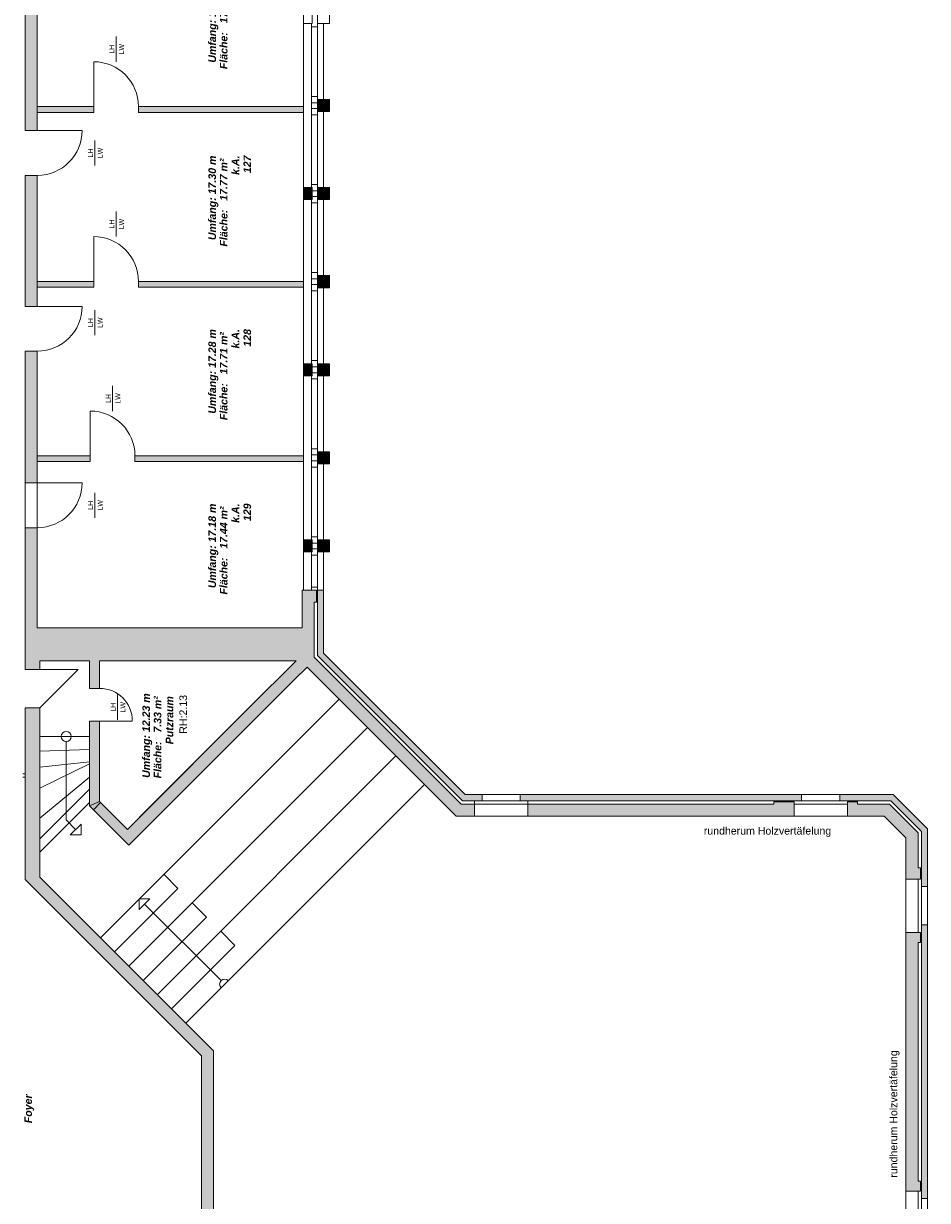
# Model space of a CAD drawing. Header units: metres. Extents: x -167 to 152, y -127 to 99.
# Tile 209 of 225: x -6 to 12, y 27 to 51. Entities that reach past the tile are written whole.
import ezdxf

# ---------------------------------------------------------------- set-up
doc = ezdxf.new("R2010")
doc.units = ezdxf.units.M
doc.header["$PDMODE"] = 1
doc.header["$PDSIZE"] = -2
doc.layers.add('_OG 1 - B (3D)', color=7, linetype='Continuous', lineweight=9)
doc.layers.add('COE_Bestand-allg.', color=7, linetype='Continuous', lineweight=9)
doc.styles.add('Arial', font='arial.ttf')
doc.styles.add('Arial (bold italic)', font='arialbi.ttf')

# ---------------------------------------------------------------- blocks, each defined once
blk = doc.blocks.new('Group-17')
at = {"layer": 'COE_Bestand-allg.', "linetype": 'Continuous', "lineweight": 0, "transparency": 33554687}
for points in [[(-5.825, 48.735), (-5.825, 51.353), (-6.065, 51.353), (-6.065, 48.735)], [(-0.018, 49.113), (-0.018, 49.353), (-0.258, 49.353), (-0.258, 49.113)], [(-4.705, 49.098), (-4.705, 49.213), (-5.825, 49.213), (-5.825, 49.098)], [(-0.538, 49.098), (-0.538, 49.213), (-3.815, 49.213), (-3.815, 49.098)], [(-5.825, 45.243), (-5.825, 47.845), (-6.065, 47.845), (-6.065, 45.243)], [(-0.365, 47.363), (-0.365, 47.603), (-0.538, 47.603), (-0.538, 47.363)], [(-0.018, 47.363), (-0.018, 47.603), (-0.258, 47.603), (-0.258, 47.363)], [(-0.018, 45.613), (-0.018, 45.853), (-0.258, 45.853), (-0.258, 45.613)], [(-4.705, 45.623), (-4.705, 45.738), (-5.825, 45.738), (-5.825, 45.623)], [(-0.538, 45.623), (-0.538, 45.738), (-3.815, 45.738), (-3.815, 45.623)], [(-5.825, 41.735), (-5.825, 44.353), (-6.065, 44.353), (-6.065, 41.735)], [(-0.365, 43.863), (-0.365, 44.103), (-0.538, 44.103), (-0.538, 43.863)], [(-0.018, 43.863), (-0.018, 44.103), (-0.258, 44.103), (-0.258, 43.863)], [(-0.018, 42.113), (-0.018, 42.353), (-0.258, 42.353), (-0.258, 42.113)], [(-4.775, 42.158), (-4.775, 42.273), (-5.825, 42.273), (-5.825, 42.158)], [(-0.538, 42.158), (-0.538, 42.273), (-3.885, 42.273), (-3.885, 42.158)], [(-0.68, 38.202), (-0.883, 37.999), (-1.421, 37.461), (-3.553, 35.329), (-4.034, 34.848), (-4.119, 34.933), (-4.587, 35.401), (-4.787, 35.318), (-4.006, 34.537), (-1.251, 37.292), (-0.713, 37.829), (-0.466, 38.076), (2.498, 35.113), (2.862, 35.113), (2.862, 35.353), (2.597, 35.353), (-0.325, 38.275), (-0.325, 39.363), (-0.278, 39.363), (-0.278, 39.603), (-0.565, 39.603), (-0.565, 38.855), (-5.825, 38.855), (-5.825, 40.845), (-6.065, 40.845), (-6.065, 38.025), (-5.775, 38.025), (-5.775, 38.202), (-4.787, 38.202), (-4.787, 37.652), (-4.587, 37.652), (-4.587, 38.202)], [(-0.365, 40.363), (-0.365, 40.603), (-0.538, 40.603), (-0.538, 40.363)], [(-0.018, 40.363), (-0.018, 40.603), (-0.258, 40.603), (-0.258, 40.363)], [(2.625, 35.42), (3.012, 35.42), (3.012, 35.54), (2.675, 35.54), (-0.138, 38.353), (-0.138, 39.603), (-0.258, 39.603), (-0.258, 38.303)], [(-2.565, 30.353), (-2.565, 25.853), (-2.325, 25.853), (-2.325, 30.452), (-5.775, 33.902), (-5.775, 37.265), (-6.065, 37.265), (-6.065, 33.853)], [(-4.568, 35.382), (-4.587, 35.401), (-4.587, 37.002), (-4.787, 37.002), (-4.787, 35.318), (-4.709, 35.24)], [(9.362, 35.42), (9.362, 35.54), (3.772, 35.54), (3.772, 35.42)], [(9.212, 35.113), (9.212, 35.4), (8.812, 35.4), (8.812, 35.353), (3.922, 35.353), (3.922, 35.113)], [(11.742, 34.81), (11.742, 33.863), (11.742, 33.713), (11.862, 33.713), (11.862, 34.86), (11.182, 35.54), (10.122, 35.54), (10.122, 35.42), (10.272, 35.42), (10.472, 35.42), (11.133, 35.42)], [(11.435, 34.683), (11.435, 33.863), (11.723, 33.863), (11.723, 34.083), (11.675, 34.083), (11.675, 34.782), (11.105, 35.353), (10.472, 35.353), (10.472, 35.4), (10.272, 35.4), (10.272, 35.113), (11.005, 35.113)], [(11.723, 27.663), (11.723, 27.863), (11.675, 27.863), (11.675, 32.603), (11.723, 32.603), (11.723, 32.803), (11.435, 32.803), (11.435, 27.663)], [(11.862, 27.513), (11.862, 32.953), (11.742, 32.953), (11.742, 32.803), (11.742, 27.513)]]:
    blk.add_hatch(color=252, dxfattribs=at).paths.add_polyline_path(points)
at = {"layer": 'COE_Bestand-allg.', "color": 7, "linetype": 'Continuous', "lineweight": 9, "transparency": 33554687}
for p, q in [((-6.065, 51.353), (-6.065, 48.735)), ((-5.825, 51.353), (-5.825, 49.213)), ((-0.538, 50.863), (-0.538, 47.603)), ((-0.378, 50.863), (-0.378, 50.8)), ((-0.378, 49.415), (-0.378, 50.8)), ((-0.258, 50.8), (-0.378, 50.8)), ((-0.258, 50.863), (-0.258, 50.8)), ((-0.258, 49.415), (-0.258, 50.8)), ((-0.138, 49.353), (-0.138, 50.863)), ((-4.26, 50.103), (-4.26, 50.603)), ((-4.705, 49.213), (-4.705, 50.103)), ((-0.378, 49.29), (-0.378, 49.415)), ((-0.258, 49.415), (-0.378, 49.415)), ((-0.258, 49.353), (-0.258, 49.415)), ((-4.705, 49.213), (-5.825, 49.213)), ((-4.705, 49.213), (-4.705, 49.098)), ((-3.815, 49.213), (-3.815, 49.098)), ((-0.538, 49.213), (-3.815, 49.213)), ((-0.378, 49.29), (-0.378, 49.175)), ((-0.258, 49.29), (-0.378, 49.29)), ((-0.378, 49.175), (-0.378, 49.05)), ((-0.258, 49.175), (-0.378, 49.175)), ((-0.258, 49.113), (-0.258, 49.05)), ((-0.138, 49.113), (-0.138, 47.603)), ((-5.825, 49.098), (-5.825, 48.735)), ((-4.705, 49.098), (-5.825, 49.098)), ((-0.538, 49.098), (-3.815, 49.098)), ((-0.378, 49.05), (-0.378, 47.665)), ((-0.258, 49.05), (-0.378, 49.05)), ((-0.258, 49.05), (-0.258, 47.665)), ((-6.065, 48.735), (-5.825, 48.735)), ((-5.825, 48.735), (-4.935, 48.735)), ((-4.685, 48.04), (-4.685, 48.54)), ((-6.065, 47.845), (-5.825, 47.845)), ((-6.065, 47.845), (-6.065, 45.243)), ((-5.825, 47.845), (-5.825, 45.738)), ((-0.378, 47.603), (-0.378, 47.665)), ((-0.258, 47.665), (-0.378, 47.665)), ((-0.258, 47.54), (-0.365, 47.54)), ((-0.258, 47.603), (-0.258, 47.665)), ((-0.538, 44.103), (-0.538, 47.363)), ((-0.378, 47.363), (-0.378, 47.3)), ((-0.378, 45.915), (-0.378, 47.3)), ((-0.258, 47.3), (-0.378, 47.3)), ((-0.258, 47.425), (-0.365, 47.425)), ((-0.258, 47.363), (-0.258, 47.3)), ((-0.258, 45.915), (-0.258, 47.3)), ((-0.138, 45.853), (-0.138, 47.363)), ((-4.26, 46.628), (-4.26, 47.128)), ((-4.705, 45.738), (-4.705, 46.628)), ((-0.378, 45.79), (-0.378, 45.915)), ((-0.258, 45.915), (-0.378, 45.915)), ((-0.258, 45.853), (-0.258, 45.915)), ((-4.705, 45.738), (-5.825, 45.738)), ((-4.705, 45.623), (-5.825, 45.623)), ((-5.825, 45.623), (-5.825, 45.243)), ((-4.705, 45.738), (-4.705, 45.623)), ((-3.815, 45.738), (-3.815, 45.623)), ((-0.538, 45.738), (-3.815, 45.738)), ((-0.538, 45.623), (-3.815, 45.623)), ((-0.378, 45.675), (-0.378, 45.79)), ((-0.258, 45.79), (-0.378, 45.79)), ((-0.258, 45.675), (-0.378, 45.675)), ((-0.378, 45.675), (-0.378, 45.55)), ((-0.258, 45.613), (-0.258, 45.55)), ((-0.138, 45.613), (-0.138, 44.103)), ((-0.378, 45.55), (-0.378, 44.165)), ((-0.258, 45.55), (-0.378, 45.55)), ((-0.258, 45.55), (-0.258, 44.165)), ((-5.825, 45.243), (-6.065, 45.243)), ((-5.825, 45.243), (-4.935, 45.243)), ((-4.685, 44.668), (-4.685, 45.168)), ((-5.825, 44.353), (-6.065, 44.353)), ((-6.065, 44.353), (-6.065, 41.735)), ((-5.825, 44.353), (-5.825, 42.273)), ((-0.378, 44.103), (-0.378, 44.165)), ((-0.258, 44.165), (-0.378, 44.165)), ((-0.258, 44.04), (-0.365, 44.04)), ((-0.258, 44.103), (-0.258, 44.165)), ((-0.538, 43.863), (-0.538, 40.603)), ((-0.378, 43.863), (-0.378, 43.8)), ((-0.378, 42.415), (-0.378, 43.8)), ((-0.258, 43.8), (-0.378, 43.8)), ((-0.258, 43.925), (-0.365, 43.925)), ((-0.258, 43.863), (-0.258, 43.8)), ((-0.258, 42.415), (-0.258, 43.8)), ((-0.138, 42.353), (-0.138, 43.863)), ((-4.33, 43.163), (-4.33, 43.663)), ((-4.775, 42.273), (-4.775, 43.163)), ((-0.378, 42.29), (-0.378, 42.415)), ((-0.258, 42.415), (-0.378, 42.415)), ((-0.258, 42.353), (-0.258, 42.415)), ((-4.775, 42.273), (-5.825, 42.273)), ((-5.825, 42.158), (-5.825, 41.735)), ((-4.775, 42.158), (-5.825, 42.158)), ((-4.775, 42.158), (-4.775, 42.273)), ((-3.885, 42.158), (-3.885, 42.273)), ((-0.538, 42.273), (-3.885, 42.273)), ((-0.538, 42.158), (-3.885, 42.158)), ((-0.378, 42.29), (-0.378, 42.175)), ((-0.258, 42.29), (-0.378, 42.29)), ((-0.378, 42.175), (-0.378, 42.05)), ((-0.258, 42.175), (-0.378, 42.175)), ((-0.258, 42.113), (-0.258, 42.05)), ((-0.138, 42.113), (-0.138, 40.603)), ((-0.378, 42.05), (-0.378, 40.665)), ((-0.258, 42.05), (-0.378, 42.05)), ((-0.258, 42.05), (-0.258, 40.665)), ((-6.065, 40.845), (-6.065, 41.735)), ((-6.065, 41.735), (-5.825, 41.735)), ((-5.825, 40.845), (-5.825, 41.735)), ((-5.825, 41.735), (-4.935, 41.735)), ((-4.685, 41.04), (-4.685, 41.54)), ((-6.065, 40.845), (-5.825, 40.845)), ((-6.065, 40.845), (-6.065, 38.025)), ((-5.825, 40.845), (-5.825, 38.855)), ((-0.378, 40.603), (-0.378, 40.665)), ((-0.258, 40.665), (-0.378, 40.665)), ((-0.258, 40.54), (-0.365, 40.54)), ((-0.258, 40.603), (-0.258, 40.665)), ((-0.538, 40.363), (-0.538, 39.603)), ((-0.378, 40.363), (-0.378, 40.3)), ((-0.378, 39.665), (-0.378, 40.3)), ((-0.258, 40.3), (-0.378, 40.3)), ((-0.258, 40.425), (-0.365, 40.425)), ((-0.258, 40.363), (-0.258, 40.3)), ((-0.258, 39.665), (-0.258, 40.3)), ((-0.138, 39.603), (-0.138, 40.363)), ((-0.278, 39.603), (-0.565, 39.603)), ((-0.565, 39.603), (-0.565, 38.855)), ((-0.378, 39.603), (-0.378, 39.665)), ((-0.258, 39.665), (-0.378, 39.665)), ((-0.278, 39.603), (-0.278, 39.363)), ((-0.258, 39.603), (-0.258, 39.665)), ((-0.138, 39.603), (-0.258, 39.603)), ((-0.258, 39.603), (-0.258, 38.303)), ((-0.138, 39.603), (-0.138, 38.353)), ((-0.325, 39.363), (-0.325, 38.275)), ((-0.278, 39.363), (-0.325, 39.363)), ((-0.565, 38.855), (-5.825, 38.855)), ((-5.775, 38.202), (-5.775, 38.025)), ((-4.787, 38.202), (-5.775, 38.202)), ((-4.787, 37.652), (-4.787, 38.202)), ((-0.68, 38.202), (-4.587, 38.202)), ((-4.587, 37.652), (-4.587, 38.202)), ((-0.68, 38.202), (-0.883, 37.999)), ((-0.325, 38.275), (2.597, 35.353)), ((-0.258, 38.303), (2.625, 35.42)), ((-0.138, 38.353), (2.675, 35.54)), ((-5.775, 38.025), (-6.065, 38.025)), ((-5.775, 38.025), (-5.015, 38.025)), ((-5.015, 38.025), (-5.775, 37.265)), ((-0.883, 37.999), (-1.421, 37.461)), ((-0.466, 38.076), (-0.713, 37.829)), ((-0.466, 38.076), (2.498, 35.113)), ((-4.787, 37.652), (-4.587, 37.652)), ((-1.251, 37.292), (-0.713, 37.829)), ((0.17, 37.44), (-4.571, 32.698)), ((-4.234, 37.028), (-4.234, 37.528)), ((-1.421, 37.461), (-4.034, 34.848)), ((-5.775, 37.265), (-6.065, 37.265)), ((-6.065, 33.853), (-6.065, 37.265)), ((-5.775, 37.265), (-5.775, 33.902)), ((-1.251, 37.292), (-4.006, 34.537)), ((-4.787, 37.002), (-4.587, 37.002)), ((-4.787, 35.318), (-4.787, 37.002)), ((-4.587, 37.002), (-3.937, 37.002)), ((-4.587, 35.401), (-4.587, 37.002)), ((0.736, 36.874), (-4.006, 32.133)), ((-4.787, 36.695), (-5.775, 36.695)), ((-5.25, 36.595), (-5.25, 35.038)), ((-4.787, 36.436), (-5.775, 36.406)), ((1.302, 36.309), (-3.44, 31.567)), ((-4.787, 36.193), (-5.775, 36.088)), ((-4.787, 36.15), (-5.775, 35.666)), ((-6.065, 35.955), (-6.115, 35.955)), ((-6.065, 35.89), (-6.115, 35.89)), ((-4.787, 35.89), (-5.775, 35.075)), ((-4.787, 35.65), (-5.775, 34.662)), ((1.867, 35.743), (-2.874, 31.001)), ((-4.787, 35.382), (-5.775, 34.394)), ((-4.787, 35.318), (-4.006, 34.537)), ((-4.587, 35.401), (-4.034, 34.848)), ((2.862, 35.353), (2.597, 35.353)), ((3.012, 35.42), (2.625, 35.42)), ((3.012, 35.54), (2.675, 35.54)), ((2.862, 35.42), (2.862, 35.113)), ((2.862, 35.353), (3.922, 35.353)), ((3.772, 35.54), (3.012, 35.54)), ((3.012, 35.54), (3.012, 35.42)), ((3.772, 35.42), (3.012, 35.42)), ((3.772, 35.54), (3.772, 35.42)), ((3.772, 35.54), (9.362, 35.54)), ((9.362, 35.42), (3.772, 35.42)), ((3.922, 35.42), (3.922, 35.113)), ((8.812, 35.353), (3.922, 35.353)), ((8.812, 35.4), (8.812, 35.353)), ((8.812, 35.4), (9.212, 35.4)), ((9.212, 35.4), (9.212, 35.113)), ((9.212, 35.353), (10.272, 35.353)), ((10.122, 35.54), (9.362, 35.54)), ((9.362, 35.54), (9.362, 35.42)), ((10.122, 35.42), (9.362, 35.42)), ((11.182, 35.54), (10.122, 35.54)), ((10.122, 35.54), (10.122, 35.42)), ((10.272, 35.42), (10.122, 35.42)), ((10.272, 35.42), (10.472, 35.42)), ((10.272, 35.4), (10.272, 35.113)), ((10.272, 35.4), (10.472, 35.4)), ((11.133, 35.42), (10.472, 35.42)), ((10.472, 35.4), (10.472, 35.353)), ((11.105, 35.353), (10.472, 35.353)), ((11.105, 35.353), (11.675, 34.782)), ((11.133, 35.42), (11.742, 34.81)), ((11.182, 35.54), (11.862, 34.86)), ((2.862, 35.113), (2.498, 35.113)), ((3.922, 35.113), (2.862, 35.113)), ((9.362, 35.113), (3.922, 35.113)), ((10.272, 35.113), (9.212, 35.113)), ((11.005, 35.113), (10.122, 35.113)), ((11.005, 35.113), (11.435, 34.683)), ((-5.25, 35.038), (-5.063, 34.85)), ((-4.956, 34.956), (-5.169, 34.744)), ((-4.956, 34.744), (-4.956, 34.956)), ((11.862, 34.86), (11.862, 33.713)), ((-4.956, 34.744), (-5.169, 34.744)), ((11.435, 34.683), (11.435, 33.863)), ((11.675, 34.782), (11.675, 34.083)), ((11.742, 34.81), (11.742, 33.863)), ((-3.313, 33.957), (-3.03, 33.674)), ((11.723, 34.083), (11.675, 34.083)), ((11.723, 33.863), (11.723, 34.083)), ((-6.065, 33.853), (-2.565, 30.353)), ((-5.775, 33.902), (-2.325, 30.452)), ((11.435, 32.803), (11.435, 33.863)), ((11.723, 33.863), (11.435, 33.863)), ((11.675, 33.863), (11.675, 32.803)), ((11.742, 32.953), (11.742, 33.713)), ((11.742, 33.713), (11.742, 33.863)), ((11.862, 33.713), (11.742, 33.713)), ((11.862, 32.953), (11.862, 33.713)), ((-3.03, 33.674), (-4.289, 32.415)), ((-3.586, 33.471), (-3.799, 33.259)), ((-3.799, 33.471), (-3.586, 33.471)), ((-3.799, 33.471), (-3.799, 33.259)), ((-2.172, 31.845), (-3.693, 33.365)), ((-2.747, 33.391), (-2.464, 33.108)), ((-2.464, 33.108), (-3.723, 31.85)), ((-2.181, 32.826), (-1.899, 32.543)), ((11.435, 32.803), (11.435, 27.663)), ((11.723, 32.803), (11.435, 32.803)), ((11.723, 32.603), (11.723, 32.803)), ((11.862, 32.953), (11.742, 32.953)), ((11.742, 32.803), (11.742, 32.953)), ((11.742, 27.513), (11.742, 32.803)), ((11.862, 32.953), (11.862, 27.513)), ((-1.899, 32.543), (-3.157, 31.284)), ((11.723, 32.603), (11.675, 32.603)), ((11.675, 27.863), (11.675, 32.603)), ((-2.325, 30.452), (-2.325, 25.853)), ((-2.565, 30.353), (-2.565, 25.853)), ((11.723, 27.863), (11.675, 27.863)), ((11.723, 27.663), (11.723, 27.863)), ((11.435, 26.603), (11.435, 27.663)), ((11.723, 27.663), (11.435, 27.663)), ((11.675, 27.663), (11.675, 26.603)), ((11.742, 26.753), (11.742, 27.513)), ((11.862, 27.513), (11.742, 27.513)), ((11.862, 26.753), (11.862, 27.513))]:
    blk.add_line(p, q, dxfattribs=at)
at = {"layer": 'COE_Bestand-allg.', "color": 7, "linetype": 'Continuous', "lineweight": 9, "transparency": 33554687, "flags": 128}
for points in [[(-5.825, 48.735), (-5.825, 51.353), (-6.065, 51.353), (-6.065, 48.735)], [(-0.538, 50.863), (-0.538, 51.103), (-0.365, 51.103), (-0.365, 50.863)], [(-0.258, 50.863), (-0.258, 51.103), (-0.018, 51.103), (-0.018, 50.863)], [(-0.018, 49.113), (-0.018, 49.353), (-0.258, 49.353), (-0.258, 49.113)], [(-0.258, 49.113), (-0.258, 49.353), (-0.018, 49.353), (-0.018, 49.113)], [(-4.705, 49.098), (-4.705, 49.213), (-5.825, 49.213), (-5.825, 49.098)], [(-0.538, 49.098), (-0.538, 49.213), (-3.815, 49.213), (-3.815, 49.098)], [(-5.825, 45.243), (-5.825, 47.845), (-6.065, 47.845), (-6.065, 45.243)], [(-0.365, 47.363), (-0.365, 47.603), (-0.538, 47.603), (-0.538, 47.363)], [(-0.538, 47.363), (-0.538, 47.603), (-0.365, 47.603), (-0.365, 47.363)], [(-0.018, 47.363), (-0.018, 47.603), (-0.258, 47.603), (-0.258, 47.363)], [(-0.258, 47.363), (-0.258, 47.603), (-0.018, 47.603), (-0.018, 47.363)], [(-0.018, 45.613), (-0.018, 45.853), (-0.258, 45.853), (-0.258, 45.613)], [(-0.258, 45.853), (-0.258, 45.613), (-0.018, 45.613), (-0.018, 45.853)], [(-4.705, 45.623), (-4.705, 45.738), (-5.825, 45.738), (-5.825, 45.623)], [(-0.538, 45.623), (-0.538, 45.738), (-3.815, 45.738), (-3.815, 45.623)], [(-5.825, 41.735), (-5.825, 44.353), (-6.065, 44.353), (-6.065, 41.735)], [(-0.365, 43.863), (-0.365, 44.103), (-0.538, 44.103), (-0.538, 43.863)], [(-0.538, 43.863), (-0.538, 44.103), (-0.365, 44.103), (-0.365, 43.863)], [(-0.018, 43.863), (-0.018, 44.103), (-0.258, 44.103), (-0.258, 43.863)], [(-0.258, 43.863), (-0.258, 44.103), (-0.018, 44.103), (-0.018, 43.863)], [(-0.018, 42.113), (-0.018, 42.353), (-0.258, 42.353), (-0.258, 42.113)], [(-0.258, 42.113), (-0.258, 42.353), (-0.018, 42.353), (-0.018, 42.113)], [(-4.775, 42.158), (-4.775, 42.273), (-5.825, 42.273), (-5.825, 42.158)], [(-0.538, 42.158), (-0.538, 42.273), (-3.885, 42.273), (-3.885, 42.158)], [(-0.68, 38.202), (-0.883, 37.999), (-1.421, 37.461), (-3.553, 35.329), (-4.034, 34.848), (-4.119, 34.933), (-4.587, 35.401), (-4.787, 35.318), (-4.006, 34.537), (-1.251, 37.292), (-0.713, 37.829), (-0.466, 38.076), (2.498, 35.113), (2.862, 35.113), (2.862, 35.353), (2.597, 35.353), (-0.325, 38.275), (-0.325, 39.363), (-0.278, 39.363), (-0.278, 39.603), (-0.565, 39.603), (-0.565, 38.855), (-5.825, 38.855), (-5.825, 40.845), (-6.065, 40.845), (-6.065, 38.025), (-5.775, 38.025), (-5.775, 38.202), (-4.787, 38.202), (-4.787, 37.652), (-4.587, 37.652), (-4.587, 38.202)], [(-0.365, 40.363), (-0.365, 40.603), (-0.538, 40.603), (-0.538, 40.363)], [(-0.538, 40.363), (-0.538, 40.603), (-0.365, 40.603), (-0.365, 40.363)], [(-0.018, 40.363), (-0.018, 40.603), (-0.258, 40.603), (-0.258, 40.363)], [(-0.258, 40.363), (-0.258, 40.603), (-0.018, 40.603), (-0.018, 40.363)], [(2.625, 35.42), (3.012, 35.42), (3.012, 35.54), (2.675, 35.54), (-0.138, 38.353), (-0.138, 39.603), (-0.258, 39.603), (-0.258, 38.303)], [(-2.565, 30.353), (-2.565, 25.853), (-2.325, 25.853), (-2.325, 30.452), (-5.775, 33.902), (-5.775, 37.265), (-6.065, 37.265), (-6.065, 33.853)], [(-4.568, 35.382), (-4.587, 35.401), (-4.587, 37.002), (-4.787, 37.002), (-4.787, 35.318), (-4.709, 35.24)], [(9.362, 35.42), (9.362, 35.54), (3.772, 35.54), (3.772, 35.42)], [(9.212, 35.113), (9.212, 35.4), (8.812, 35.4), (8.812, 35.353), (3.922, 35.353), (3.922, 35.113)], [(11.742, 34.81), (11.742, 33.863), (11.742, 33.713), (11.862, 33.713), (11.862, 34.86), (11.182, 35.54), (10.122, 35.54), (10.122, 35.42), (10.272, 35.42), (10.472, 35.42), (11.133, 35.42)], [(11.435, 34.683), (11.435, 33.863), (11.723, 33.863), (11.723, 34.083), (11.675, 34.083), (11.675, 34.782), (11.105, 35.353), (10.472, 35.353), (10.472, 35.4), (10.272, 35.4), (10.272, 35.113), (11.005, 35.113)], [(11.723, 27.663), (11.723, 27.863), (11.675, 27.863), (11.675, 32.603), (11.723, 32.603), (11.723, 32.803), (11.435, 32.803), (11.435, 27.663)], [(11.862, 27.513), (11.862, 32.953), (11.742, 32.953), (11.742, 32.803), (11.742, 27.513)]]:
    blk.add_lwpolyline(points, close=True, dxfattribs=at)
at = {"layer": 'COE_Bestand-allg.', "color": 7, "linetype": 'Continuous', "lineweight": 9, "transparency": 33554687}
blk.add_circle((-5.25, 36.695), 0.1, dxfattribs=at)
for centre, radius, start, end in [((-4.705, 49.213), 0.89, 360, 90), ((-5.825, 48.735), 0.89, 270, 0), ((-4.705, 45.738), 0.89, 360, 90), ((-5.825, 45.243), 0.89, 270, 0), ((-4.775, 42.273), 0.89, 360, 90), ((-5.825, 41.735), 0.89, 270, 0), ((-4.587, 37.002), 0.65, 0, 90), ((-2.102, 31.774), 0.1, 45, 225)]:
    blk.add_arc(centre, radius, start, end, dxfattribs=at)
at = {"layer": 'COE_Bestand-allg.', "color": 7, "linetype": 'Continuous', "lineweight": 5, "transparency": 33554687}
for p in [(-4.422, 35.527), (-3.747, 35.135), (-3.719, 34.824)]:
    blk.add_point(p, dxfattribs=at)
at = {"layer": 'COE_Bestand-allg.', "color": 7, "transparency": 33554687, "rotation": 90, "line_spacing_factor": 0.25}
for s, insert, char_height, attachment_point, style in [('Umfang: 17.30 m', (-2.425, 50.085), 0.15027, 1, 'Arial (bold italic)'), ('Fläche:   17.77 m² ', (-2.197, 49.956), 0.15027, 1, 'Arial (bold italic)'), ('LH', (-4.394, 50.353), 0.1002, 2, 'Arial'), ('LW', (-4.103, 50.353), 0.1002, 8, 'Arial'), ('LH', (-4.819, 48.29), 0.1002, 2, 'Arial'), ('LW', (-4.528, 48.29), 0.1002, 8, 'Arial'), ('k.A.', (-1.962, 47.855), 0.1503, 1, 'Arial (bold italic)'), ('127', (-1.728, 47.89), 0.1503, 1, 'Arial (bold italic)'), ('Umfang: 17.30 m', (-2.425, 46.559), 0.15027, 1, 'Arial (bold italic)'), ('Fläche:   17.77 m² ', (-2.197, 46.43), 0.15027, 1, 'Arial (bold italic)'), ('LH', (-4.394, 46.878), 0.1002, 2, 'Arial'), ('LW', (-4.103, 46.878), 0.1002, 8, 'Arial'), ('LH', (-4.819, 44.918), 0.1002, 2, 'Arial'), ('LW', (-4.528, 44.918), 0.1002, 8, 'Arial'), ('Umfang: 17.28 m', (-2.425, 43.11), 0.15027, 1, 'Arial (bold italic)'), ('k.A.', (-1.962, 44.406), 0.1503, 1, 'Arial (bold italic)'), ('128', (-1.728, 44.441), 0.1503, 1, 'Arial (bold italic)'), ('Fläche:   17.71 m² ', (-2.197, 42.981), 0.15027, 1, 'Arial (bold italic)'), ('LW', (-4.173, 43.413), 0.1002, 8, 'Arial'), ('LH', (-4.464, 43.413), 0.1002, 2, 'Arial'), ('LH', (-4.819, 41.29), 0.1002, 2, 'Arial'), ('LW', (-4.528, 41.29), 0.1002, 8, 'Arial'), ('Umfang: 17.18 m', (-2.425, 39.644), 0.15027, 1, 'Arial (bold italic)'), ('Fläche:   17.44 m² ', (-2.197, 39.516), 0.15027, 1, 'Arial (bold italic)'), ('k.A.', (-1.962, 40.941), 0.1503, 1, 'Arial (bold italic)'), ('129', (-1.728, 40.976), 0.1503, 1, 'Arial (bold italic)'), ('Umfang: 12.23 m', (-3.738, 35.874), 0.15027, 1, 'Arial (bold italic)'), ('Putzraum ', (-3.275, 36.541), 0.1503, 1, 'Arial (bold italic)'), ('RH:2.13', (-3.002, 36.751), 0.1503, 1, 'Arial'), ('LH', (-4.369, 37.278), 0.1002, 2, 'Arial'), ('LW', (-4.077, 37.278), 0.1002, 8, 'Arial'), ('Fläche:   7.33 m² ', (-3.51, 35.863), 0.15027, 1, 'Arial (bold italic)'), ('rundherum Holzvertäfelung', (11.112, 27.929), 0.15027, 1, 'Arial'), ('Foyer', (-6.083, 29.012), 0.1503, 1, 'Arial (bold italic)')]:
    blk.add_mtext(s, dxfattribs=dict(at, insert=insert, char_height=char_height, attachment_point=attachment_point, style=style))
at = {"layer": 'COE_Bestand-allg.', "color": 7, "transparency": 33554687, "insert": (7.418, 34.897), "char_height": 0.15027, "attachment_point": 1, "line_spacing_factor": 0.25, "style": 'Arial'}
blk.add_mtext('rundherum Holzvertäfelung', dxfattribs=at)
blk = doc.blocks.new('OG 1 - B (3D)')
at = {"layer": 'COE_Bestand-allg.', "color": 7, "transparency": 33554687}
blk.add_blockref('Group-17', (0, 0), dxfattribs=at)

msp = doc.modelspace()

# ---------------------------------------------------------------- block references
at = {"layer": '_OG 1 - B (3D)'}
msp.add_blockref('OG 1 - B (3D)', (0, 0), dxfattribs=at)

doc.saveas('drawing.dxf')
